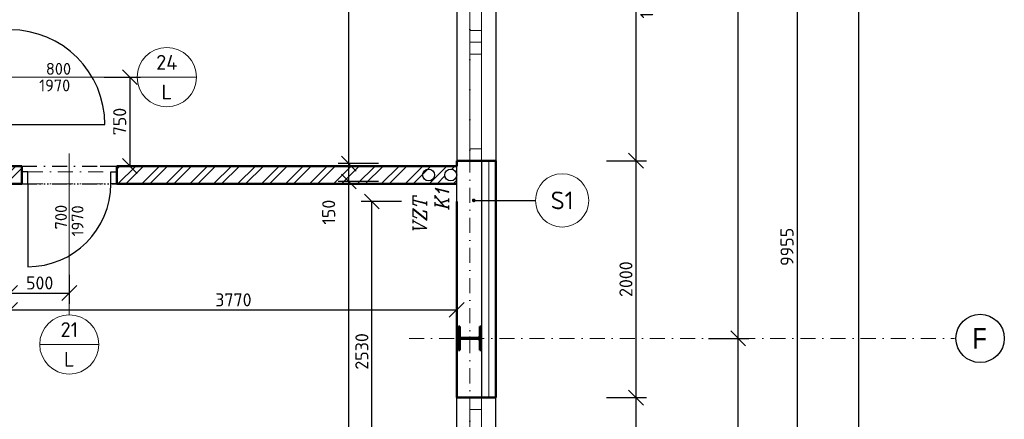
# Model space of a CAD drawing. Header units: millimetres. Extents: x -118752 to 407724, y -73278 to 155058.
# Tile 53 of 256: x 99646 to 107957, y -34466 to -31093. Entities that reach past the tile are written whole.
import ezdxf
from ezdxf.enums import TextEntityAlignment as Align

# ---------------------------------------------------------------- set-up
doc = ezdxf.new("R2010")
doc.units = ezdxf.units.MM
doc.header["$LTSCALE"] = 10
doc.linetypes.add('DASHDOT', pattern=[25.4, 12.7, -6.35, 0, -6.35])
doc.linetypes.add('DOT', pattern=[6.35, 0, -6.35])
for name, color, linetype, lineweight in [('CKBUBLINY', 1, 'Continuous', 18), ('CKBUBLINY_POPIS', 3, 'Continuous', 25), ('CKDVERE_', 7, 'Continuous', 25), ('CKDVERE_NADROVINOU', 1, 'DASHDOT', 18), ('CKDVERE_OSY', 1, 'Continuous', 18), ('CKDVERE_POPIS', 3, 'Continuous', 25), ('CKDVERE_ZARUBNE_RAM', 5, 'Continuous', 25), ('CKIZOLACE', 1, 'Continuous', 18), ('CKKOTY', 3, 'Continuous', 25), ('CKOKNA', 1, 'Continuous', 18), ('CKRASTR', 7, 'DASHDOT', 15), ('CKRASTR_POPIS', 3, 'Continuous', 25), ('CKSTENY_NADROVINOU', 7, 'DASHDOT', 25), ('CKSTENY_PODROVINOU', 7, 'Continuous', 25), ('CKSTENY_REZ', 6, 'Continuous', 50), ('CKTEXTY_MALE', 3, 'Continuous', 18), ('CSPROFILY_OSY', 1, 'DASHDOT', 18), ('CSPROFILY_REZY', 4, 'Continuous', 50), ('srafy', 7, 'Continuous', 18), ('ZTI-SPLAŠKOVÁ KANALIZACE', 80, 'Continuous', 30)]:
    doc.layers.add(name, color=color, linetype=linetype, lineweight=lineweight)
doc.layers.add('CKDVERE_DORAZ', color=7, linetype='DOT', lineweight=25, plot=False)
doc.styles.add('Arial', font='arial.ttf', dxfattribs={"width": 0.8})
doc.styles.add('KURZIVA', font='italic__.ttf')
doc.styles.get("Standard").update_dxf_attribs({"font": 'isocpeur.ttf'})
doc.linetypes.add('IZOLACE_POLYSTYREN_EXPANDOVANY', pattern='A,1,[224,CADKON.SHX,S=0.01,R=0,X=-0.5,Y=-1.74],-2', length=3)
doc.dimstyles.new('CADKON', dxfattribs={"dimscale": 50, "dimtxt": 2.2, "dimasz": 2.5, "dimexe": 1.8, "dimexo": 5, "dimgap": 0.6, "dimtad": 1, "dimrnd": 1, "dimtxsty": 'Standard', "dimblk1": 'OBLIQUE', "dimblk2": 'OBLIQUE', "dimsah": 1, "dimcen": 2.5, "dimadec": 1, "dimazin": 2, "dimtfac": 1, "dimtdec": 4, "dimtix": 1, "dimtmove": 2, "dimatfit": 3, "dimldrblk": 'OPEN30', "dimfxl": 5, "dimfxlon": 1, "dimtolj": 1, "dimarcsym": 0})

# ---------------------------------------------------------------- blocks, each defined once
blk = doc.blocks.new('_OBLIQUE')
at = {"color": 0, "linetype": 'ByBlock'}
blk.add_line((-0.5, -0.5), (0.5, 0.5), dxfattribs=at)
blk = doc.blocks.new('*D8037')
at = {"layer": 'CKKOTY', "color": 0, "lineweight": -2}
for p, q in [((104597.7, -32283), (104937.7, -32283)), ((104847.7, -32283), (104847.7, -34283)), ((104597.7, -34283), (104937.7, -34283))]:
    blk.add_line(p, q, dxfattribs=at)
at = {"layer": 'Defpoints', "color": 0}
for p in [(103664.4, -32283), (103664.4, -34283), (104847.7, -34283)]:
    blk.add_point(p, dxfattribs=at)
at = {"layer": 'CKKOTY', "color": 0, "lineweight": -2, "xscale": 125, "yscale": 125, "zscale": 125}
for p, rotation in [((104847.7, -32283), 90), ((104847.7, -34283), 270)]:
    blk.add_blockref('_OBLIQUE', p, dxfattribs=dict(at, rotation=rotation))
at = {"layer": 'CKKOTY', "color": 0, "insert": (104762.7, -33283), "char_height": 110, "attachment_point": 5, "rotation": 90}
blk.add_mtext('\\A1;2000', dxfattribs=at)
blk = doc.blocks.new('_Open30')
at = {"color": 0, "lineweight": -2}
for p, q in [((-1, 0.268), (0, 0)), ((0, 0), (-1, -0.268)), ((0, 0), (-1, 0))]:
    blk.add_line(p, q, dxfattribs=at)
blk = doc.blocks.new('*D8045')
at = {"layer": 'CKKOTY', "color": 0, "lineweight": -2}
for p, q in [((104597.7, -34283), (104937.7, -34283)), ((104847.7, -34283), (104847.7, -37283)), ((104597.7, -37283), (104937.7, -37283))]:
    blk.add_line(p, q, dxfattribs=at)
at = {"layer": 'Defpoints', "color": 0}
for p in [(103664.4, -34283), (103664.4, -37283), (104847.7, -37283)]:
    blk.add_point(p, dxfattribs=at)
at = {"layer": 'CKKOTY', "color": 0, "lineweight": -2, "xscale": 125, "yscale": 125, "zscale": 125}
for p, rotation in [((104847.7, -34283), 90), ((104847.7, -37283), 270)]:
    blk.add_blockref('_OBLIQUE', p, dxfattribs=dict(at, rotation=rotation))
at = {"layer": 'CKKOTY', "color": 0, "char_height": 110, "attachment_point": 5, "rotation": 90}
for s, insert in [('\\A1;1500(900)', (104943.7, -35783)), ('\\A1;3000', (104762.7, -35783))]:
    blk.add_mtext(s, dxfattribs=dict(at, insert=insert))
blk = doc.blocks.new('*D8046')
at = {"layer": 'CKKOTY', "color": 0, "lineweight": -2}
for p, q in [((104597.7, -29283), (104937.7, -29283)), ((104847.7, -29283), (104847.7, -32283)), ((104597.7, -32283), (104937.7, -32283))]:
    blk.add_line(p, q, dxfattribs=at)
at = {"layer": 'Defpoints', "color": 0}
for p in [(103664.4, -29283), (103664.4, -32283), (104847.7, -32283)]:
    blk.add_point(p, dxfattribs=at)
at = {"layer": 'CKKOTY', "color": 0, "lineweight": -2, "xscale": 125, "yscale": 125, "zscale": 125}
for p, rotation in [((104847.7, -29283), 90), ((104847.7, -32283), 270)]:
    blk.add_blockref('_OBLIQUE', p, dxfattribs=dict(at, rotation=rotation))
at = {"layer": 'CKKOTY', "color": 0, "char_height": 110, "attachment_point": 5, "rotation": 90}
for s, insert in [('\\A1;1500(900)', (104943.7, -30783)), ('\\A1;3000', (104762.7, -30783))]:
    blk.add_mtext(s, dxfattribs=dict(at, insert=insert))
blk = doc.blocks.new('*D8061')
at = {"layer": 'CKKOTY', "color": 0, "lineweight": -2}
for p, q in [((105460.8, -33783), (105800.8, -33783)), ((105710.8, -37783), (105710.8, -33783)), ((105460.8, -37783), (105800.8, -37783))]:
    blk.add_line(p, q, dxfattribs=at)
at = {"layer": 'Defpoints', "color": 0}
for p in [(103664.4, -33783), (105710.8, -33783), (103664.4, -37783)]:
    blk.add_point(p, dxfattribs=at)
at = {"layer": 'CKKOTY', "color": 0, "lineweight": -2, "xscale": 125, "yscale": 125, "zscale": 125}
for p, rotation in [((105710.8, -33783), 90), ((105710.8, -37783), 270)]:
    blk.add_blockref('_OBLIQUE', p, dxfattribs=dict(at, rotation=rotation))
at = {"layer": 'CKKOTY', "color": 0, "insert": (105625.8, -35783), "char_height": 110, "attachment_point": 5, "rotation": 90}
blk.add_mtext('\\A1;4000', dxfattribs=at)
blk = doc.blocks.new('*D8062')
at = {"layer": 'CKKOTY', "color": 0, "lineweight": -2}
for p, q in [((105460.8, -27783), (105800.8, -27783)), ((105710.8, -33783), (105710.8, -27783)), ((105460.8, -33783), (105800.8, -33783))]:
    blk.add_line(p, q, dxfattribs=at)
at = {"layer": 'Defpoints', "color": 0}
for p in [(103664.4, -27783), (105710.8, -27783), (103664.4, -33783)]:
    blk.add_point(p, dxfattribs=at)
at = {"layer": 'CKKOTY', "color": 0, "lineweight": -2, "xscale": 125, "yscale": 125, "zscale": 125}
for p, rotation in [((105710.8, -27783), 90), ((105710.8, -33783), 270)]:
    blk.add_blockref('_OBLIQUE', p, dxfattribs=dict(at, rotation=rotation))
at = {"layer": 'CKKOTY', "color": 0, "insert": (105625.8, -30783), "char_height": 110, "attachment_point": 5, "rotation": 90}
blk.add_mtext('\\A1;6000', dxfattribs=at)
blk = doc.blocks.new('*D8069')
at = {"layer": 'CKKOTY', "color": 0, "lineweight": -2}
for p, q in [((105957.4, -28033), (106297.4, -28033)), ((106207.4, -28033), (106207.4, -37988.5)), ((105957.4, -37988.5), (106297.4, -37988.5))]:
    blk.add_line(p, q, dxfattribs=at)
at = {"layer": 'Defpoints', "color": 0}
for p in [(103664.4, -28033), (103664.4, -37988.5), (106207.4, -37988.5)]:
    blk.add_point(p, dxfattribs=at)
at = {"layer": 'CKKOTY', "color": 0, "lineweight": -2, "xscale": 125, "yscale": 125, "zscale": 125}
for p, rotation in [((106207.4, -28033), 90), ((106207.4, -37988.5), 270)]:
    blk.add_blockref('_OBLIQUE', p, dxfattribs=dict(at, rotation=rotation))
at = {"layer": 'CKKOTY', "color": 0, "insert": (106122.4, -33010.7), "char_height": 110, "attachment_point": 5, "rotation": 90}
blk.add_mtext('\\A1;9955', dxfattribs=at)
blk = doc.blocks.new('*D8070')
at = {"layer": 'CKKOTY', "color": 0, "lineweight": -2}
for p, q in [((106477, -5533), (106817, -5533)), ((106727, -5533), (106727, -37988.5)), ((106477, -37988.5), (106817, -37988.5))]:
    blk.add_line(p, q, dxfattribs=at)
at = {"layer": 'Defpoints', "color": 0}
for p in [(103664.4, -5533), (103664.4, -37988.5), (106727, -37988.5)]:
    blk.add_point(p, dxfattribs=at)
at = {"layer": 'CKKOTY', "color": 0, "lineweight": -2, "xscale": 125, "yscale": 125, "zscale": 125}
for p, rotation in [((106727, -5533), 90), ((106727, -37988.5), 270)]:
    blk.add_blockref('_OBLIQUE', p, dxfattribs=dict(at, rotation=rotation))
at = {"layer": 'CKKOTY', "color": 0, "insert": (106642, -21760.7), "char_height": 110, "attachment_point": 5, "rotation": 90}
blk.add_mtext('\\A1;32455', dxfattribs=at)
blk = doc.blocks.new('_Open90')
at = {"color": 0, "lineweight": -2}
for p, q in [((0, 0), (-1, 0)), ((-0.5, 0.5), (0, 0)), ((0, 0), (-0.5, -0.5))]:
    blk.add_line(p, q, dxfattribs=at)
blk = doc.blocks.new('*D8072')
at = {"layer": 'CKKOTY', "color": 0, "lineweight": -2}
for p, q in [((102673.7, -32458), (102333.7, -32458)), ((102423.7, -37658.5), (102423.7, -32458)), ((102673.7, -37658.5), (102333.7, -37658.5))]:
    blk.add_line(p, q, dxfattribs=at)
at = {"layer": 'Defpoints', "color": 0}
for p in [(102423.7, -32458), (103334.4, -32458), (103334.4, -37658.5)]:
    blk.add_point(p, dxfattribs=at)
at = {"layer": 'CKKOTY', "color": 0, "lineweight": -2, "xscale": 125, "yscale": 125, "zscale": 125}
for p, rotation in [((102423.7, -32458), 90), ((102423.7, -37658.5), 270)]:
    blk.add_blockref('_OBLIQUE', p, dxfattribs=dict(at, rotation=rotation))
at = {"layer": 'CKKOTY', "color": 0, "insert": (102338.7, -35058.2), "char_height": 110, "attachment_point": 5, "rotation": 90}
blk.add_mtext('\\A1;5200', dxfattribs=at)
blk = doc.blocks.new('*D8073')
at = {"layer": 'CKKOTY', "color": 0, "lineweight": -2}
for p, q in [((102673.7, -32308), (102333.7, -32308)), ((102423.7, -32458), (102423.7, -32308)), ((102673.7, -32458), (102333.7, -32458))]:
    blk.add_line(p, q, dxfattribs=at)
at = {"layer": 'Defpoints', "color": 0}
for p in [(102423.7, -32308), (103334.4, -32308), (103334.4, -32458)]:
    blk.add_point(p, dxfattribs=at)
at = {"layer": 'CKKOTY', "color": 0, "lineweight": -2, "xscale": 125, "yscale": 125, "zscale": 125}
for p, rotation in [((102423.7, -32308), 90), ((102423.7, -32458), 270)]:
    blk.add_blockref('_OBLIQUE', p, dxfattribs=dict(at, rotation=rotation))
at = {"layer": 'CKKOTY', "color": 0, "insert": (102253.7, -32717.6), "char_height": 110, "attachment_point": 5, "rotation": 90}
blk.add_mtext('\\A1;150', dxfattribs=at)
blk = doc.blocks.new('*D8074')
at = {"layer": 'CKKOTY', "color": 0, "lineweight": -2}
for p, q in [((102673.7, -28108), (102333.7, -28108)), ((102423.7, -32308), (102423.7, -28108)), ((102673.7, -32308), (102333.7, -32308))]:
    blk.add_line(p, q, dxfattribs=at)
at = {"layer": 'Defpoints', "color": 0}
for p in [(102423.7, -28108), (103334.4, -28108), (103334.4, -32308)]:
    blk.add_point(p, dxfattribs=at)
at = {"layer": 'CKKOTY', "color": 0, "lineweight": -2, "xscale": 125, "yscale": 125, "zscale": 125}
for p, rotation in [((102423.7, -28108), 90), ((102423.7, -32308), 270)]:
    blk.add_blockref('_OBLIQUE', p, dxfattribs=dict(at, rotation=rotation))
at = {"layer": 'CKKOTY', "color": 0, "insert": (102338.7, -30208), "char_height": 110, "attachment_point": 5, "rotation": 90}
blk.add_mtext('\\A1;4200', dxfattribs=at)
blk = doc.blocks.new('*D8121')
at = {"layer": 'CKKOTY', "color": 0, "lineweight": -2}
for p, q in [((103334.4, -33292.8), (103334.4, -33632.8)), ((99564.4, -33478), (99564.4, -33452.8)), ((99564.4, -33542.8), (103334.4, -33542.8))]:
    blk.add_line(p, q, dxfattribs=at)
at = {"layer": 'Defpoints', "color": 0}
for p in [(103334.4, -32478), (103334.4, -33542.8), (99564.4, -33978)]:
    blk.add_point(p, dxfattribs=at)
at = {"layer": 'CKKOTY', "color": 0, "lineweight": -2, "xscale": 125, "yscale": 125, "zscale": 125, "rotation": 180}
blk.add_blockref('_OBLIQUE', (99564.4, -33542.8), dxfattribs=at)
at = {"layer": 'CKKOTY', "color": 0, "lineweight": -2, "xscale": 125, "yscale": 125, "zscale": 125}
blk.add_blockref('_OBLIQUE', (103334.4, -33542.8), dxfattribs=at)
at = {"layer": 'CKKOTY', "color": 0, "insert": (101449.4, -33457.8), "char_height": 110, "attachment_point": 5}
blk.add_mtext('\\A1;3770', dxfattribs=at)
blk = doc.blocks.new('*D8870')
at = {"layer": 'CKKOTY', "color": 0, "lineweight": -2}
for p, q in [((100359, -31578), (100664.8, -31578)), ((100574.8, -31578), (100574.8, -32328)), ((100324.8, -32328), (100664.8, -32328))]:
    blk.add_line(p, q, dxfattribs=at)
at = {"layer": 'Defpoints', "color": 0}
for p in [(100109, -31578), (100064.4, -32328), (100574.8, -32328)]:
    blk.add_point(p, dxfattribs=at)
at = {"layer": 'CKKOTY', "color": 0, "lineweight": -2, "xscale": 125, "yscale": 125, "zscale": 125}
for p, rotation in [((100574.8, -31578), 90), ((100574.8, -32328), 270)]:
    blk.add_blockref('_OBLIQUE', p, dxfattribs=dict(at, rotation=rotation))
at = {"layer": 'CKKOTY', "color": 0, "insert": (100489.8, -31953), "char_height": 110, "attachment_point": 5, "rotation": 90}
blk.add_mtext('\\A1;750', dxfattribs=at)
blk = doc.blocks.new('*D8871')
at = {"layer": 'CKKOTY', "color": 0, "lineweight": -2}
for p, q in [((99564.4, -33247.7), (99564.4, -33490.1)), ((100064.4, -33247.7), (100064.4, -33490.1)), ((99564.4, -33400.1), (100064.4, -33400.1))]:
    blk.add_line(p, q, dxfattribs=at)
at = {"layer": 'Defpoints', "color": 0}
for p in [(99564.4, -32997.7), (100064.4, -32997.7), (100064.4, -33400.1)]:
    blk.add_point(p, dxfattribs=at)
at = {"layer": 'CKKOTY', "color": 0, "lineweight": -2, "xscale": 125, "yscale": 125, "zscale": 125, "rotation": 180}
blk.add_blockref('_OBLIQUE', (99564.4, -33400.1), dxfattribs=at)
at = {"layer": 'CKKOTY', "color": 0, "lineweight": -2, "xscale": 125, "yscale": 125, "zscale": 125}
blk.add_blockref('_OBLIQUE', (100064.4, -33400.1), dxfattribs=at)
at = {"layer": 'CKKOTY', "color": 0, "insert": (99814.4, -33315.1), "char_height": 110, "attachment_point": 5}
blk.add_mtext('\\A1;500', dxfattribs=at)
blk = doc.blocks.new('*D8873')
at = {"layer": 'CKKOTY', "color": 0, "lineweight": -2}
for p, q in [((102868.7, -32628), (102528.7, -32628)), ((102618.7, -35158.5), (102618.7, -32628)), ((102484.4, -35158.5), (102528.7, -35158.5))]:
    blk.add_line(p, q, dxfattribs=at)
at = {"layer": 'Defpoints', "color": 0}
for p in [(102618.7, -32628), (103184.4, -32628), (102734.4, -35158.5)]:
    blk.add_point(p, dxfattribs=at)
at = {"layer": 'CKKOTY', "color": 0, "lineweight": -2, "xscale": 125, "yscale": 125, "zscale": 125}
for p, rotation in [((102618.7, -32628), 90), ((102618.7, -35158.5), 270)]:
    blk.add_blockref('_OBLIQUE', p, dxfattribs=dict(at, rotation=rotation))
at = {"layer": 'CKKOTY', "color": 0, "insert": (102533.7, -33893.2), "char_height": 110, "attachment_point": 5, "rotation": 90}
blk.add_mtext('\\A1;2530', dxfattribs=at)
blk = doc.blocks.new('CK_BUBBLE_2_0_0')
at = {"color": 0, "linetype": 'ByBlock', "lineweight": -2}
blk.add_line((1, 0), (-1, 0), dxfattribs=at)
blk.add_circle((0, 0), 1, dxfattribs=at)
blk = doc.blocks.new('CK_S_EXT_HEAHEA200')
for p, q in [((-100, 95), (100, 95)), ((-100, 95), (-100, 85)), ((-100, 85), (-21.25, 85)), ((100, 85), (21.25, 85)), ((100, 95), (100, 85)), ((-3.25, -67), (-3.25, 67)), ((3.25, -67), (3.25, 67)), ((-100, -95), (-100, -85)), ((-100, -85), (-21.25, -85)), ((-100, -95), (100, -95)), ((100, -85), (21.25, -85)), ((100, -95), (100, -85))]:
    blk.add_line(p, q)
for centre, start, end in [((-21.25, 67), 0, 90), ((21.25, 67), 90, 180), ((-21.25, -67), 270, 0), ((21.25, -67), 180, 270)]:
    blk.add_arc(centre, 18, start, end)
blk = doc.blocks.new('CK_BUBBLE_1_0_0')
at = {"color": 0, "linetype": 'ByBlock', "lineweight": -2}
blk.add_circle((0, 0), 1, dxfattribs=at)

msp = doc.modelspace()

# ---------------------------------------------------------------- hatches: boundary and pattern name
at = {"layer": 'srafy', "transparency": 33554661}
h = msp.add_hatch(dxfattribs=at)
h.set_pattern_fill('ANSI32', color=256, scale=15, style=0)
h.paths.add_polyline_path([(92824.387, -32577.979), (92924.387, -32577.979), (92924.387, -32277.976), (92824.387, -32277.976)])
h.paths.add_polyline_path([(92924.387, -33877.981), (92924.387, -33477.979), (92824.387, -33477.979), (92824.387, -33977.981), (92894.387, -33977.981), (92994.387, -33977.981), (95224.387, -33977.981), (95224.387, -33877.981)])
h.paths.add_polyline_path([(92894.387, -34877.981), (92994.387, -34877.981), (92994.387, -33977.981), (92894.387, -33977.981)])
h.paths.add_polyline_path([(92894.387, -35777.981), (92894.387, -37658.481), (92894.387, -37768.481), (92944.387, -37768.481), (92994.387, -37768.481), (92994.387, -37658.481), (92994.387, -35777.981)])
edge = h.paths.add_edge_path()
edge.add_line((96124.387, -33977.981), (97432.373, -33977.981))
edge.add_line((97432.373, -33977.981), (97432.373, -33877.981))
edge.add_line((97432.373, -33877.981), (97344.387, -33877.981))
edge.add_line((97344.387, -33877.981), (97344.387, -33867.981))
edge.add_line((97344.387, -33867.981), (97423.137, -33867.981))
edge.add_arc((97423.137, -33849.981), 18, 270, 300.8700596)
edge.add_line((97432.373, -33865.431), (97432.373, -33782.981))
edge.add_line((97432.373, -33782.981), (97324.387, -33782.981))
edge.add_line((97324.387, -33782.981), (97324.387, -33877.981))
edge.add_line((97324.387, -33877.981), (96124.387, -33877.981))
edge.add_line((96124.387, -33877.981), (96124.387, -33977.981))
edge = h.paths.add_edge_path()
edge.add_line((97564.387, -33767.981), (97564.387, -33667.981))
edge.add_line((97564.387, -33667.981), (97432.373, -33667.981))
edge.add_line((97432.373, -33667.981), (97432.373, -33687.981))
edge.add_line((97432.373, -33687.981), (97444.387, -33687.981))
edge.add_line((97444.387, -33687.981), (97544.387, -33687.981))
edge.add_line((97544.387, -33687.981), (97544.387, -33697.981))
edge.add_line((97544.387, -33697.981), (97465.637, -33697.981))
edge.add_arc((97465.637, -33715.981), 18, 90, 180)
edge.add_line((97447.637, -33715.981), (97447.637, -33782.981))
edge.add_line((97447.637, -33782.981), (97447.637, -33849.981))
edge.add_arc((97465.637, -33849.981), 18, 180, 270)
edge.add_line((97465.637, -33867.981), (97544.387, -33867.981))
edge.add_line((97544.387, -33867.981), (97544.387, -33877.981))
edge.add_line((97544.387, -33877.981), (97444.387, -33877.981))
edge.add_line((97444.387, -33877.981), (97432.373, -33877.981))
edge.add_line((97432.373, -33877.981), (97432.373, -33977.981))
edge.add_line((97432.373, -33977.981), (99564.387, -33977.981))
edge.add_line((99564.387, -33977.981), (99564.387, -33767.981))
edge.add_line((99564.387, -33767.981), (99464.387, -33767.981))
edge.add_line((99464.387, -33767.981), (97564.387, -33767.981))
h.paths.add_polyline_path([(99564.387, -32477.981), (99564.387, -32327.981), (99564.387, -32027.981), (99464.387, -32027.981), (99464.387, -33767.981), (99564.387, -33767.981)])
h.paths.add_polyline_path([(99664.387, -32377.981), (99664.387, -32327.981), (99564.387, -32327.981), (99564.387, -32477.981), (99664.387, -32477.981)])
h.paths.add_polyline_path([(100464.387, -32477.981), (103334.387, -32477.981), (103334.387, -32403.93), (103334.387, -32327.981), (100464.387, -32327.981), (100464.387, -32377.981)])
edge = h.paths.add_edge_path(flags=16)
edge.add_arc((103284.387, -32403.93), 50, 0, 360)
h.paths.add_polyline_path([(99464.387, -31127.981), (99564.387, -31127.981), (99564.387, -30432.981), (99464.387, -30432.981)])
h.paths.add_polyline_path([(93282.529, -34125.872), (93282.529, -33861.872), (93447.529, -33861.872), (93447.529, -34125.872)], flags=24)
h.paths.add_polyline_path([(96841.099, -34140.335), (96841.099, -33898.335), (97006.099, -33898.335), (97006.099, -34140.335)], flags=24)
h.paths.add_polyline_path([(98782.919, -33928.783), (98782.919, -33686.783), (98947.919, -33686.783), (98947.919, -33928.783)], flags=24)
h.paths.add_polyline_path([(97679, -33838.981), (97679, -33596.981), (97844, -33596.981), (97844, -33838.981)], flags=24)

# ---------------------------------------------------------------- linework, layer by layer
at = {"layer": 'CKBUBLINY'}
for p, q in [((100509.387, -31577.981), (100509.387, -31577.981)), ((100064.387, -33422.981), (100064.387, -33422.981))]:
    msp.add_line(p, q, dxfattribs=at)
at = {"layer": 'CKDVERE_'}
for p, q in [((99564.387, -31977.981), (100364.387, -31977.981)), ((99714.387, -32477.981), (99714.387, -33177.981))]:
    msp.add_line(p, q, dxfattribs=at)
for centre, radius, start, end in [((99564.387, -31977.981), 800, 0, 90), ((99714.387, -32477.981), 700, 270, 0)]:
    msp.add_arc(centre, radius, start, end, dxfattribs=at)
at = {"layer": 'CKDVERE_DORAZ'}
msp.add_line((99564.387, -32477.981), (100464.387, -32477.981), dxfattribs=at)
at = {"layer": 'CKDVERE_NADROVINOU'}
for p, q in [((99714.387, -32377.981), (100414.387, -32377.981)), ((99714.387, -32477.981), (100414.387, -32477.981))]:
    msp.add_line(p, q, dxfattribs=at)
at = {"layer": 'CKDVERE_OSY'}
for p, q in [((99209.387, -31577.981), (100637.178, -31577.981)), ((100064.387, -32222.981), (100064.387, -33584.007))]:
    msp.add_line(p, q, dxfattribs=at)
at = {"layer": 'CKDVERE_ZARUBNE_RAM'}
for p, q in [((99714.387, -32377.981), (99664.387, -32377.981)), ((99664.387, -32377.981), (99664.387, -32477.981)), ((99714.387, -32477.981), (99714.387, -32377.981)), ((100414.387, -32477.981), (100414.387, -32377.981)), ((100414.387, -32377.981), (100464.387, -32377.981)), ((100464.387, -32377.981), (100464.387, -32477.981)), ((99664.387, -32477.981), (99714.387, -32477.981)), ((100464.387, -32477.981), (100414.387, -32477.981))]:
    msp.add_line(p, q, dxfattribs=at)
at = {"layer": 'CKIZOLACE', "linetype": 'IZOLACE_POLYSTYREN_EXPANDOVANY', "ltscale": 3}
msp.add_lwpolyline([(103604.387, -32282.981), (103604.387, -34282.981)], dxfattribs=at)
at = {"layer": 'CKOKNA'}
for p, q in [((103444.387, -30382.981), (103444.387, -31182.981)), ((103544.387, -30382.981), (103544.387, -31182.981)), ((103444.387, -31282.981), (103444.387, -31182.981)), ((103544.387, -31182.981), (103444.387, -31182.981)), ((103544.387, -31282.981), (103544.387, -31182.981)), ((103544.387, -31282.981), (103444.387, -31282.981)), ((103444.387, -31382.981), (103444.387, -31282.981)), ((103544.387, -31382.981), (103544.387, -31282.981)), ((103444.387, -31382.981), (103444.387, -32182.981)), ((103544.387, -31382.981), (103444.387, -31382.981)), ((103544.387, -31382.981), (103544.387, -32182.981)), ((103544.387, -32182.981), (103444.387, -32182.981)), ((103444.387, -32182.981), (103444.387, -32282.981)), ((103544.387, -32182.981), (103544.387, -32282.981)), ((103544.387, -32282.981), (103444.387, -32282.981)), ((103444.387, -34382.981), (103444.387, -34282.981)), ((103544.387, -34282.981), (103444.387, -34282.981)), ((103544.387, -34382.981), (103544.387, -34282.981)), ((103444.387, -35182.981), (103444.387, -34382.981)), ((103544.387, -34382.981), (103444.387, -34382.981)), ((103544.387, -35182.981), (103544.387, -34382.981))]:
    msp.add_line(p, q, dxfattribs=at)
at = {"layer": 'CKRASTR'}
for p, q in [((103444.387, -40515.255), (103444.387, -4782.981)), ((102932.335, -33782.981), (107536.711, -33782.981))]:
    msp.add_line(p, q, dxfattribs=at)
at = {"layer": 'CKRASTR_POPIS'}
msp.add_circle((107752.686, -33782.981), 203.923, dxfattribs=at)
at = {"layer": 'CKSTENY_NADROVINOU'}
for p, q in [((99664.387, -32327.981), (100464.387, -32327.981)), ((99664.387, -32477.981), (100464.387, -32477.981))]:
    msp.add_line(p, q, dxfattribs=at)
at = {"layer": 'CKSTENY_PODROVINOU'}
for p, q in [((103334.387, -29282.981), (103334.387, -32282.981)), ((103664.387, -29282.981), (103664.387, -32282.981)), ((103334.387, -32627.981), (103334.387, -32327.981)), ((103544.387, -32282.981), (103544.387, -34282.981)), ((103544.387, -32282.981), (103664.387, -32282.981)), ((103334.387, -37282.981), (103334.387, -34282.981)), ((103544.387, -34282.981), (103664.387, -34282.981)), ((103664.387, -37282.981), (103664.387, -34282.981))]:
    msp.add_line(p, q, dxfattribs=at)
at = {"layer": 'CKSTENY_REZ'}
for p, q in [((99564.387, -32327.981), (99664.387, -32327.981)), ((99664.387, -32477.981), (99664.387, -32327.981)), ((100464.387, -32327.981), (103334.387, -32327.981)), ((100464.387, -32477.981), (100464.387, -32327.981)), ((103664.387, -32282.981), (103334.387, -32282.981)), ((103334.387, -32282.981), (103334.387, -32327.981)), ((103664.387, -32282.981), (103664.387, -34282.981)), ((99564.387, -32477.981), (99664.387, -32477.981)), ((100464.387, -32477.981), (103334.387, -32477.981)), ((103334.387, -32627.981), (103334.387, -34282.981)), ((103664.387, -34282.981), (103334.387, -34282.981))]:
    msp.add_line(p, q, dxfattribs=at)
at = {"layer": 'CSPROFILY_OSY'}
for p, q in [((103444.387, -33892.981), (103444.387, -33672.981)), ((103549.387, -33782.981), (103339.387, -33782.981))]:
    msp.add_line(p, q, dxfattribs=at)
at = {"layer": 'ZTI-SPLAŠKOVÁ KANALIZACE'}
for centre in [(103096.887, -32403.93), (103284.387, -32403.93)]:
    msp.add_circle(centre, 50, dxfattribs=at)

# ---------------------------------------------------------------- block references
at = {"layer": 'CKBUBLINY'}
ref = msp.add_blockref('CK_BUBBLE_2_0_0', (100887.178, -31577.981), dxfattribs=dict(at, xscale=250, yscale=250, zscale=250))
ref.add_attrib('NUM1', '24', dxfattribs={"layer": 'CKBUBLINY_POPIS', "height": 125}).set_placement((100887.178, -31515.481), align=Align.CENTER)
ref.add_attrib('NUM2', 'L', dxfattribs={"layer": 'CKBUBLINY_POPIS', "height": 125}).set_placement((100887.178, -31640.481), align=Align.TOP_CENTER)
ref = msp.add_blockref('CK_BUBBLE_1_0_0', (104224.5, -32618.144), dxfattribs=dict(at, xscale=225, yscale=225, zscale=225))
ref.add_attrib('NUM1', 'S1', dxfattribs={"layer": 'CKBUBLINY_POPIS', "height": 150}).set_placement((104224.5, -32618.144), align=Align.MIDDLE_CENTER)
ref = msp.add_blockref('CK_BUBBLE_2_0_0', (100064.387, -33834.007), dxfattribs=dict(at, xscale=250, yscale=250, zscale=250))
ref.add_attrib('NUM1', '21', dxfattribs={"layer": 'CKBUBLINY_POPIS', "height": 125}).set_placement((100064.387, -33771.507), align=Align.CENTER)
ref.add_attrib('NUM2', 'L', dxfattribs={"layer": 'CKBUBLINY_POPIS', "height": 125}).set_placement((100064.387, -33896.507), align=Align.TOP_CENTER)
at = {"layer": 'CSPROFILY_REZY', "rotation": 90}
msp.add_blockref('CK_S_EXT_HEAHEA200', (103444.387, -33782.981), dxfattribs=at)

# ---------------------------------------------------------------- texts
at = {"layer": 'CKDVERE_POPIS'}
msp.add_text('  800', height=100, dxfattribs=at).set_placement((99909.387, -31557.981), align=Align.CENTER)
msp.add_text(' 1970', height=100, dxfattribs=at).set_placement((99909.387, -31597.981), align=Align.TOP_CENTER)
msp.add_text('  700', height=100, rotation=90, dxfattribs=at).set_placement((100044.387, -32822.981), align=Align.CENTER)
msp.add_text(' 1970', height=100, rotation=90, dxfattribs=at).set_placement((100084.387, -32822.981), align=Align.TOP_CENTER)
at = {"layer": 'CKRASTR_POPIS', "style": 'Arial', "width": 0.8}
msp.add_text('F', height=175, dxfattribs=at).set_placement((107748.583, -33782.981), align=Align.MIDDLE)
at = {"layer": 'CKTEXTY_MALE', "style": 'KURZIVA'}
for s, p in [('K1', (103268.84, -32696.054)), ('VZT', (103081.34, -32888.226))]:
    msp.add_text(s, height=115, rotation=90, dxfattribs=at).set_placement(p)

# ---------------------------------------------------------------- dimensions: what is measured, and where the dimension line sits
at = {"layer": 'CKKOTY'}
for base, p1, p2, override, picture, middle in [((106726.965, -37988.481), (103664.387, -5532.981), (103664.387, -37988.481), {"dimscale": 50, "dimexo": 10, "dimldrblk": 'Open90'}, '*D8070', (106641.965, -21760.731)), ((105710.806, -27782.981), (103664.387, -33782.981), (103664.387, -27782.981), {"dimscale": 50, "dimexo": 10, "dimtmove": 2}, '*D8062', (105625.806, -30782.981)), ((106207.38, -37988.481), (103664.387, -28032.981), (103664.387, -37988.481), {"dimscale": 50, "dimexo": 10, "dimtmove": 2}, '*D8069', (106122.38, -33010.731)), ((102423.709, -28107.981), (103334.387, -32307.981), (103334.387, -28107.981), {"dimscale": 50, "dimexo": 10, "dimtmove": 2}, '*D8074', (102338.709, -30207.981)), ((104847.702, -34282.981), (103664.387, -32282.981), (103664.387, -34282.981), {"dimscale": 50, "dimexo": 10, "dimtmove": 2}, '*D8037', (104762.702, -33282.981)), ((102423.709, -32457.981), (103334.387, -37658.481), (103334.387, -32457.981), {"dimscale": 50, "dimexo": 10, "dimldrblk": 'Open90'}, '*D8072', (102338.709, -35058.231)), ((102618.727, -32627.981), (102734.387, -35158.481), (103184.387, -32627.981), {"dimtmove": 2}, '*D8873', (102533.727, -33893.231)), ((105710.806, -33782.981), (103664.387, -37782.981), (103664.387, -33782.981), {"dimscale": 50, "dimexo": 10, "dimtmove": 2}, '*D8061', (105625.806, -35782.981))]:
    dim = msp.add_linear_dim(base=base, p1=p1, p2=p2, angle=90, dimstyle='CADKON', override=override, dxfattribs=at)
    dim.commit()
    dim.dimension.update_dxf_attribs({"geometry": picture, "text_midpoint": middle})
for base, p1, p2, picture, middle in [((104847.702, -32282.981), (103664.387, -29282.981), (103664.387, -32282.981), '*D8046', (104762.702, -30782.981)), ((104847.702, -37282.981), (103664.387, -34282.981), (103664.387, -37282.981), '*D8045', (104762.702, -35782.981))]:
    dim = msp.add_linear_dim(base=base, p1=p1, p2=p2, angle=90, text='<>\\X1500(900)', dimstyle='CADKON', override={"dimscale": 50, "dimexo": 10, "dimtmove": 2}, dxfattribs=at)
    dim.commit()
    dim.dimension.update_dxf_attribs({"geometry": picture, "text_midpoint": middle})
dim = msp.add_linear_dim(base=(100574.768, -32327.981), p1=(100108.952, -31577.981), p2=(100064.387, -32327.981), angle=90, dimstyle='CADKON', dxfattribs=at)
dim.commit()
dim.dimension.update_dxf_attribs({"geometry": '*D8870', "text_midpoint": (100489.768, -31952.981)})
dim = msp.add_linear_dim(base=(102423.709, -32307.981), p1=(103334.387, -32457.981), p2=(103334.387, -32307.981), angle=90, dimstyle='CADKON', override={"dimscale": 50, "dimexo": 10, "dimtmove": 2}, dxfattribs=at)
dim.commit()
dim.dimension.update_dxf_attribs({"geometry": '*D8073', "text_midpoint": (102253.709, -32717.592), "dimtype": 160})
dim = msp.add_linear_dim(base=(103334.387, -33542.782), p1=(99564.387, -33977.981), p2=(103334.387, -32477.981), dimstyle='CADKON', override={"dimscale": 50, "dimexo": 10, "dimtmove": 2}, dxfattribs=at)
dim.commit()
dim.dimension.update_dxf_attribs({"geometry": '*D8121', "text_midpoint": (101449.387, -33457.782)})
dim = msp.add_linear_dim(base=(100064.387, -33400.089), p1=(99564.387, -32997.659), p2=(100064.387, -32997.659), dimstyle='CADKON', dxfattribs=at)
dim.commit()
dim.dimension.update_dxf_attribs({"geometry": '*D8871', "text_midpoint": (99814.387, -33315.089)})

# ---------------------------------------------------------------- leaders
at = {"layer": 'CKBUBLINY'}
msp.add_leader([(103478.238, -32618.144), (103999.5, -32618.144)], dimstyle='CADKON', override={"dimasz": 2.5, "dimldrblk": 'DotSmall'}, dxfattribs=at)

doc.saveas('drawing.dxf')
